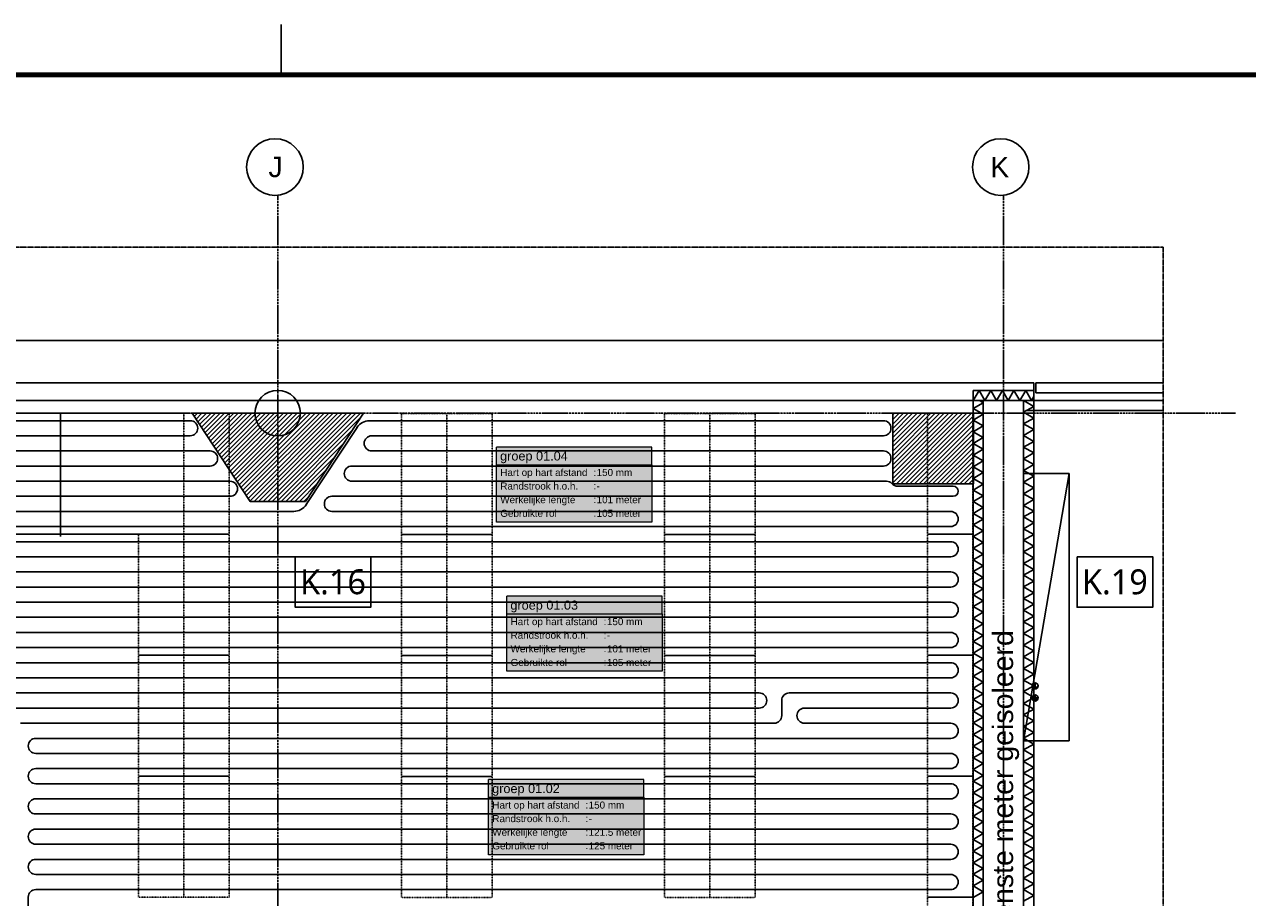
# Model space of a CAD drawing. Header units: millimetres. Extents: x 0 to 29700, y 0 to 21000.
# Tile 18 of 24: x 6154 to 18287, y 12342 to 21000. Entities that reach past the tile are written whole.
import ezdxf
from ezdxf.enums import TextEntityAlignment as Align

# ---------------------------------------------------------------- set-up
doc = ezdxf.new("R2010")
doc.units = ezdxf.units.MM
doc.header["$LTSCALE"] = 50
for name, pattern in [('2322107', [2000, 1000, 1000]), ('CENTER', [2, 1.25, -0.25, 0.25, -0.25]), ('W448-TO.PLGR.-1.01$0$STYLE_01', [0.083328, 0.041656, -0.041672]), ('W448-TO.PLGR.-1.01$0$STYLE_06', [0.208328, 0.125, -0.041656, 0.013886, -0.027786]), ('W448-TO.PLGR.-1.01$0$STYLE_12', [0.590551, 0.393701, -0.07874, 0.03937, -0.07874])]:
    doc.linetypes.add(name, pattern=pattern)
for name, color, linetype in [('3', 7, 'Continuous'), ('BOUWKUNDIG', 8, 'Continuous'), ('groep 01.02', 5, 'Continuous'), ('groep 01.03', 1, 'Continuous'), ('groep 01.04', 94, 'Continuous'), ('GT', 7, 'Continuous'), ('Kader_WTH', 7, 'Continuous'), ('STRAMIEN', 1, 'CENTER'), ('WTH_SPARINGEN', 6, 'Continuous')]:
    doc.layers.add(name, color=color, linetype=linetype)
doc.layers.add('RU_Hatch', color=7, linetype='Continuous', true_color=0xe00000)
doc.layers.add('RU_Outline', color=7, linetype='Continuous', lineweight=15, true_color=0x000000)
doc.styles.add('style2', font='ARIAL.TTF', dxfattribs={"height": 16})
doc.styles.add('W448-TO.PLGR.-1.01$0$Arial', font='ARIAL.TTF')
doc.styles.add('W448-TO.PLGR.-1.01$0$Segoe UI', font='SEGOEUI.TTF')

# ---------------------------------------------------------------- blocks, each defined once
blk = doc.blocks.new('W448-TO.PLGR.-1.01$0$Kast1200x450')
at = {"layer": 'BOUWKUNDIG', "linetype": 'W448-TO.PLGR.-1.01$0$STYLE_01', "lineweight": -3}
blk.add_lwpolyline([(0, 0), (1200, 0), (1200, -450), (0, -450)], close=True, dxfattribs=at)
blk.add_lwpolyline([(0, 0), (1200, 0), (1200, -450), (0, -450)], close=True, dxfattribs=at)
blk = doc.blocks.new('WTHBWK')
at = {"layer": 'BOUWKUNDIG', "linetype": 'Continuous', "lineweight": -3}
blk.add_line((15191, 10822), (1591, 10822), dxfattribs=at)
at = {"layer": 'BOUWKUNDIG', "lineweight": -3}
for p, q in [((13907, 10402), (1591, 10402)), ((13365, 10327), (13307, 10227)), ((13307, 10327), (13907, 10327)), ((13307, 3277), (13307, 10327)), ((13365, 10327), (13423, 10227)), ((13480, 10327), (13423, 10227)), ((13480, 10327), (13538, 10227)), ((13596, 10327), (13538, 10227)), ((13596, 10327), (13654, 10227)), ((13711, 10327), (13654, 10227)), ((13711, 10327), (13769, 10227)), ((13827, 10327), (13769, 10227)), ((13827, 10327), (13885, 10227)), ((13907, 10402), (13907, 10127)), ((13907, 10327), (13907, 3277)), ((13927, 10402), (15191, 10402)), ((13927, 10402), (13927, 10302)), ((13407, 10227), (3032, 10227)), ((13307, 10148), (13407, 10205)), ((13371, 10227), (13407, 10205)), ((13407, 3377), (13407, 10227)), ((13807, 10227), (13407, 10227)), ((15191, 10227), (13788, 10227)), ((13790, 10227), (13907, 10227)), ((13807, 3377), (13807, 10227)), ((13907, 10169), (13807, 10227)), ((13907, 10266), (13885, 10227)), ((13927, 10302), (15191, 10302)), ((5477, 10102), (3027, 10102)), ((4252, 10102), (4252, 8877)), ((13307, 10148), (13407, 10090)), ((13307, 10032), (13407, 10090)), ((13907, 10169), (13807, 10111)), ((13907, 10053), (13807, 10111)), ((13829, 10127), (13907, 10127)), ((13907, 10127), (15191, 10127)), ((13307, 10032), (13407, 9975)), ((13307, 9917), (13407, 9975)), ((13907, 10053), (13807, 9996)), ((13907, 9938), (13807, 9996)), ((13307, 9917), (13407, 9859)), ((13307, 9801), (13407, 9859)), ((13907, 9938), (13807, 9880)), ((13907, 9822), (13807, 9880)), ((13307, 9801), (13407, 9744)), ((13307, 9686), (13407, 9744)), ((13907, 9822), (13807, 9765)), ((13907, 9707), (13807, 9765)), ((13907, 9707), (13807, 9649)), ((13307, 9686), (13407, 9628)), ((13307, 9570), (13407, 9628)), ((13907, 9592), (13807, 9649)), ((13907, 9592), (13807, 9534)), ((13307, 9570), (13407, 9513)), ((13307, 9455), (13407, 9513)), ((13907, 9476), (13807, 9534)), ((13807, 6852), (14257, 9502)), ((13807, 9502), (14257, 9502)), ((13807, 6852), (14257, 9502)), ((13807, 6852), (13807, 9502)), ((13807, 9502), (14257, 9502)), ((13907, 9476), (13807, 9418)), ((14257, 9502), (14257, 6852)), ((14257, 9502), (14257, 6852)), ((13307, 9455), (13407, 9397)), ((13307, 9339), (13407, 9397)), ((13907, 9361), (13807, 9418)), ((13907, 9361), (13807, 9303)), ((13307, 9339), (13407, 9282)), ((13307, 9224), (13407, 9282)), ((13307, 9224), (13407, 9166)), ((13907, 9245), (13807, 9303)), ((13907, 9245), (13807, 9187)), ((13307, 9108), (13407, 9166)), ((13307, 9108), (13407, 9051)), ((13907, 9130), (13807, 9187)), ((13907, 9130), (13807, 9072)), ((13307, 8993), (13407, 9051)), ((13307, 8993), (13407, 8935)), ((13907, 9014), (13807, 9072)), ((13907, 9014), (13807, 8956)), ((5477, 8902), (3027, 8902)), ((13307, 8877), (13407, 8935)), ((13307, 8877), (13407, 8820)), ((13907, 8899), (13807, 8956)), ((13907, 8899), (13807, 8841)), ((13307, 8762), (13407, 8820)), ((13307, 8762), (13407, 8704)), ((13907, 8783), (13807, 8841)), ((13907, 8783), (13807, 8725)), ((13307, 8646), (13407, 8704)), ((13307, 8646), (13407, 8589)), ((13907, 8668), (13807, 8725)), ((13907, 8668), (13807, 8610)), ((13307, 8531), (13407, 8589)), ((13307, 8531), (13407, 8473)), ((13907, 8552), (13807, 8610)), ((13907, 8552), (13807, 8494)), ((13907, 8437), (13807, 8494)), ((13307, 8416), (13407, 8473)), ((13307, 8416), (13407, 8358)), ((13907, 8437), (13807, 8379)), ((13907, 8321), (13807, 8379)), ((13307, 8300), (13407, 8358)), ((13307, 8300), (13407, 8242)), ((13907, 8321), (13807, 8264)), ((13907, 8206), (13807, 8264)), ((13307, 8185), (13407, 8242)), ((13307, 8185), (13407, 8127)), ((13907, 8206), (13807, 8148)), ((13907, 8090), (13807, 8148)), ((13307, 8069), (13407, 8127)), ((13307, 8069), (13407, 8011)), ((13307, 7954), (13407, 8011)), ((13907, 8090), (13807, 8033)), ((13907, 7975), (13807, 8033)), ((13307, 7954), (13407, 7896)), ((13307, 7838), (13407, 7896)), ((13907, 7975), (13807, 7917)), ((13907, 7859), (13807, 7917)), ((13307, 7838), (13407, 7780)), ((13307, 7723), (13407, 7780)), ((13907, 7859), (13807, 7802)), ((13907, 7744), (13807, 7802)), ((13307, 7723), (13407, 7665)), ((13307, 7607), (13407, 7665)), ((13907, 7744), (13807, 7686)), ((13907, 7628), (13807, 7686)), ((13307, 7607), (13407, 7549)), ((13307, 7492), (13407, 7549)), ((13907, 7628), (13807, 7571)), ((13907, 7513), (13807, 7571)), ((13307, 7492), (13407, 7434)), ((13307, 7376), (13407, 7434)), ((13907, 7513), (13807, 7455)), ((13907, 7397), (13807, 7455)), ((13307, 7376), (13407, 7318)), ((13307, 7261), (13407, 7318)), ((13907, 7397), (13807, 7340)), ((13907, 7282), (13807, 7340)), ((13907, 7282), (13807, 7224)), ((13307, 7261), (13407, 7203)), ((13307, 7145), (13407, 7203)), ((13907, 7166), (13807, 7224)), ((13907, 7166), (13807, 7109)), ((13307, 7145), (13407, 7088)), ((13307, 7030), (13407, 7088)), ((13907, 7051), (13807, 7109)), ((13907, 7051), (13807, 6993)), ((13307, 7030), (13407, 6972)), ((13307, 6914), (13407, 6972)), ((13907, 6935), (13807, 6993)), ((13907, 6935), (13807, 6878)), ((13307, 6914), (13407, 6857)), ((13307, 6799), (13407, 6857)), ((13307, 6799), (13407, 6741)), ((13907, 6820), (13807, 6878)), ((14257, 6852), (13807, 6852)), ((14257, 6852), (13807, 6852)), ((13907, 6820), (13807, 6762)), ((13307, 6683), (13407, 6741)), ((13307, 6683), (13407, 6626)), ((13907, 6705), (13807, 6762)), ((13907, 6705), (13807, 6647)), ((13307, 6568), (13407, 6626)), ((13307, 6568), (13407, 6510)), ((13907, 6589), (13807, 6647)), ((13907, 6589), (13807, 6531)), ((13307, 6452), (13407, 6510)), ((13307, 6452), (13407, 6395)), ((13907, 6474), (13807, 6531)), ((13907, 6474), (13807, 6416)), ((13307, 6337), (13407, 6395)), ((13307, 6337), (13407, 6279)), ((13907, 6358), (13807, 6416)), ((13907, 6358), (13807, 6300)), ((13307, 6221), (13407, 6279)), ((13307, 6221), (13407, 6164)), ((13907, 6243), (13807, 6300)), ((13907, 6243), (13807, 6185)), ((13307, 6106), (13407, 6164)), ((13307, 6106), (13407, 6048)), ((13907, 6127), (13807, 6185)), ((13907, 6127), (13807, 6069)), ((13907, 6012), (13807, 6069)), ((13307, 5990), (13407, 6048)), ((13307, 5990), (13407, 5933)), ((13907, 6012), (13807, 5954)), ((13907, 5896), (13807, 5954)), ((13307, 5875), (13407, 5933)), ((13307, 5875), (13407, 5817)), ((13907, 5896), (13807, 5838)), ((13907, 5781), (13807, 5838)), ((13307, 5759), (13407, 5817)), ((13307, 5759), (13407, 5702)), ((13907, 5781), (13807, 5723)), ((13907, 5665), (13807, 5723)), ((13307, 5644), (13407, 5702)), ((13307, 5644), (13407, 5586)), ((13307, 5529), (13407, 5586)), ((13907, 5665), (13807, 5607)), ((13907, 5550), (13807, 5607)), ((13307, 5529), (13407, 5471)), ((13307, 5413), (13407, 5471)), ((13907, 5550), (13807, 5492)), ((13907, 5434), (13807, 5492)), ((13307, 5413), (13407, 5355)), ((13307, 5298), (13407, 5355)), ((13907, 5434), (13807, 5377)), ((13907, 5319), (13807, 5377)), ((13907, 5319), (13807, 5261))]:
    blk.add_line(p, q, dxfattribs=at)
at = {"layer": 'BOUWKUNDIG', "linetype": 'CENTER', "lineweight": -3}
for p, q in [((13921, 7361), (13921, 7432)), ((13886, 7397), (13911, 7397)), ((13921, 7241), (13921, 7312)), ((13886, 7277), (13956, 7277))]:
    blk.add_line(p, q, dxfattribs=at)
at = {"layer": 'BOUWKUNDIG', "linetype": 'W448-TO.PLGR.-1.01$0$STYLE_06', "lineweight": -3}
blk.add_lwpolyline([(1591, 11748), (15191, 11748), (15191, 1812), (1591, 1812)], close=True, dxfattribs=at)
at = {"layer": 'BOUWKUNDIG', "linetype": 'W448-TO.PLGR.-1.01$0$STYLE_01', "lineweight": -3}
for points in [[(13302, 10102), (13302, 8902), (12852, 8902), (12852, 10102)], [(13302, 10102), (13302, 8902), (12852, 8902), (12852, 10102)], [(13302, 10102), (13302, 8902), (12852, 8902), (12852, 10102)], [(13302, 10102), (13302, 8902), (12852, 8902), (12852, 10102)], [(5477, 8902), (5477, 7702), (5027, 7702), (5027, 8902)], [(5477, 8902), (5477, 7702), (5027, 7702), (5027, 8902)], [(13302, 8902), (13302, 7702), (12852, 7702), (12852, 8902)], [(13302, 8902), (13302, 7702), (12852, 7702), (12852, 8902)], [(13302, 8902), (13302, 7702), (12852, 7702), (12852, 8902)], [(13302, 8902), (13302, 7702), (12852, 7702), (12852, 8902)], [(5477, 7702), (5477, 6502), (5027, 6502), (5027, 7702)], [(5477, 7702), (5477, 6502), (5027, 6502), (5027, 7702)], [(13302, 7702), (13302, 6502), (12852, 6502), (12852, 7702)], [(13302, 7702), (13302, 6502), (12852, 6502), (12852, 7702)], [(13302, 7702), (13302, 6502), (12852, 6502), (12852, 7702)], [(13302, 7702), (13302, 6502), (12852, 6502), (12852, 7702)], [(5477, 6502), (5477, 5302), (5027, 5302), (5027, 6502)], [(5477, 6502), (5477, 5302), (5027, 5302), (5027, 6502)], [(13302, 6502), (13302, 5302), (12852, 5302), (12852, 6502)], [(13302, 6502), (13302, 5302), (12852, 5302), (12852, 6502)], [(13302, 6502), (13302, 5302), (12852, 5302), (12852, 6502)], [(13302, 6502), (13302, 5302), (12852, 5302), (12852, 6502)], [(13302, 5302), (13302, 4102), (12852, 4102), (12852, 5302)], [(13302, 5302), (13302, 4102), (12852, 4102), (12852, 5302)], [(13302, 5302), (13302, 4102), (12852, 4102), (12852, 5302)], [(13302, 5302), (13302, 4102), (12852, 4102), (12852, 5302)]]:
    blk.add_lwpolyline(points, close=True, dxfattribs=at)
at = {"layer": 'BOUWKUNDIG', "lineweight": -3}
for points in [[(6581, 8677), (7331, 8677), (7331, 8177), (6581, 8177)], [(14337, 8677), (15087, 8677), (15087, 8177), (14337, 8177)]]:
    blk.add_lwpolyline(points, close=True, dxfattribs=at)
for points in [[(13891, 7397, -1), (13921, 7397, 1), (13951, 7397, 1)], [(13891, 7277, -1), (13921, 7277, 1), (13951, 7277, 1)]]:
    blk.add_lwpolyline(points, format="xyb", dxfattribs=at)
for centre, radius in [((6407, 10102), 225), ((13921, 7397), 30.2), ((13921, 7277), 30.2)]:
    blk.add_circle(centre, radius, dxfattribs=at)
at = {"layer": 'STRAMIEN', "linetype": 'W448-TO.PLGR.-1.01$0$STYLE_12', "lineweight": -3}
for p, q in [((6407, 12264), (6407, 722)), ((13607, 12264), (13607, 722)), ((764, 10102), (15910, 10102))]:
    blk.add_line(p, q, dxfattribs=at)
at = {"layer": 'STRAMIEN', "lineweight": -3}
for points in [[(6099, 12542, 0), (6105, 12487, 0), (6121, 12434, 0), (6147, 12386, 0), (6182, 12343, 0), (6224, 12309, 0), (6273, 12283, 0), (6325, 12267, 0), (6380, 12261, 0), (6435, 12267, 0), (6487, 12283, 0), (6536, 12309, 0), (6578, 12343, 0), (6613, 12386, 0), (6639, 12434, 0), (6655, 12487, 0), (6660, 12542, 0), (6655, 12597, 0), (6639, 12649, 0), (6613, 12698, 0), (6578, 12740, 0), (6536, 12775, 0), (6487, 12801, 0), (6435, 12817, 0), (6380, 12822, 0), (6325, 12817, 0), (6273, 12801, 0), (6224, 12775, 0), (6182, 12740, 0), (6147, 12698, 0), (6121, 12649, 0), (6105, 12597, 0), (6099, 12542, 0)], [(13299, 12542, 0), (13305, 12487, 0), (13321, 12434, 0), (13347, 12386, 0), (13382, 12343, 0), (13424, 12309, 0), (13473, 12283, 0), (13525, 12267, 0), (13580, 12261, 0), (13635, 12267, 0), (13687, 12283, 0), (13736, 12309, 0), (13778, 12343, 0), (13813, 12386, 0), (13839, 12434, 0), (13855, 12487, 0), (13860, 12542, 0), (13855, 12597, 0), (13839, 12649, 0), (13813, 12698, 0), (13778, 12740, 0), (13736, 12775, 0), (13687, 12801, 0), (13635, 12817, 0), (13580, 12822, 0), (13525, 12817, 0), (13473, 12801, 0), (13424, 12775, 0), (13382, 12740, 0), (13347, 12698, 0), (13321, 12649, 0), (13305, 12597, 0), (13299, 12542, 0)]]:
    blk.add_polyline3d(points, dxfattribs=at)
at = {"layer": 'BOUWKUNDIG', "lineweight": -3, "xscale": -1, "rotation": 90}
for p in [(5477, 10102), (8085, 10098), (10694, 10098), (5477, 8902), (8085, 8898), (10694, 8898), (5477, 7702), (8085, 7698), (10694, 7698), (5477, 6502), (8085, 6498), (10694, 6498)]:
    blk.add_blockref('W448-TO.PLGR.-1.01$0$Kast1200x450', p, dxfattribs=at)
at = {"layer": 'BOUWKUNDIG', "lineweight": -3, "rotation": 270}
for p in [(8085, 10098), (10694, 10098), (8085, 8898), (10694, 8898), (8085, 7698), (10694, 7698), (8085, 6498), (10694, 6498)]:
    blk.add_blockref('W448-TO.PLGR.-1.01$0$Kast1200x450', p, dxfattribs=at)
at = {"layer": '3', "linetype": 'Continuous', "lineweight": -3, "style": 'W448-TO.PLGR.-1.01$0$Arial'}
blk.add_text('bovenste meter geisoleerd', height=202.11, rotation=90, dxfattribs=at).set_placement((13702, 4622))
at = {"layer": '3', "lineweight": -3, "char_height": 247.13, "attachment_point": 5, "line_spacing_factor": 1.143727, "style": 'W448-TO.PLGR.-1.01$0$Segoe UI'}
for s, insert in [('{\\C7;\\lK.16}', (6956, 8427)), ('{\\C7;\\lK.19}', (14712, 8427))]:
    blk.add_mtext(s, dxfattribs=dict(at, insert=insert))
at = {"layer": 'STRAMIEN', "linetype": 'Continuous', "lineweight": -3, "style": 'W448-TO.PLGR.-1.01$0$Arial'}
for s, p in [('J', (6315, 12442)), ('K', (13475, 12441))]:
    blk.add_text(s, height=202, dxfattribs=at).set_placement(p)
blk = doc.blocks.new('a2')
at = {"layer": 'Kader_WTH', "lineweight": -3}
blk.add_line((174, 410), (174, 420), dxfattribs=at)
at = {"layer": 'Kader_WTH', "lineweight": -3, "const_width": 1}
blk.add_lwpolyline([(584, 9.99), (584, 410), (10, 410), (10, 9.99)], close=True, dxfattribs=at)
blk = doc.blocks.new('GROEP_BLOK')
at = {"layer": 'RU_Hatch', "true_color": 0x6e6e6e}
h = blk.add_hatch(color=8, dxfattribs=at)
h.dxf.hatch_style = 1
h.paths.add_polyline_path([(154, 74.5), (-154, 74.5), (-154, 39.5), (154, 39.5)])
at = {"layer": 'RU_Hatch', "true_color": 0xfafafa}
h = blk.add_hatch(color=7, dxfattribs=at)
h.dxf.hatch_style = 1
h.paths.add_polyline_path([(154, 39.5), (-154, 39.5), (-154, -74.5), (154, -74.5)])
at = {"layer": 'RU_Outline', "color": 18, "true_color": 0x000000}
for p, q in [((154, 74.5), (-154, 74.5)), ((-154, 39.5), (-154, 74.5)), ((154, 39.5), (154, 74.5)), ((-154, 39.5), (154, 39.5)), ((-154, -74.5), (-154, 39.5)), ((154, 39.5), (154, -74.5)), ((154, -74.5), (-154, -74.5))]:
    blk.add_line(p, q, dxfattribs=at)
at = {"layer": 'RU_Outline', "color": 18, "true_color": 0x000000, "insert": (38.1, 31.2), "char_height": 14, "attachment_point": 1, "line_spacing_factor": 1.15, "style": 'style2'}
blk.add_mtext_dynamic_manual_height_columns(':\\P:\\P:\\P:', width=73.956, gutter_width=80, heights=[0], dxfattribs=at)
at = {"layer": 'RU_Outline', "color": 175, "true_color": 0x353dac, "style": 'style2', "flags": 1}
for tag, p in [('UNITNUMMER', (-78.9, 83.6)), ('LEIDINGSOORT', (-71.7, -286.4)), ('WERKLENGTE', (-74.5, -336.2)), ('RINGLEIDING', (-81, -361.7)), ('FLEXFIX', (-105.7, -381.6)), ('FLEXFIX_RETOUR', (-59.4, -426.5)), ('FLEXFIX_AANVOER', (-52.5, -404.3)), ('AANTAL_SLINGERS_FLEXFIX', (-10, -449.9)), ('BREEDTE_FLEXFIX', (-55.8, -473.3)), ('MATNUMMER_FLEXFIX', (-38.6, -496.2)), ('SL_AANVOER', (-80.7, -522.6)), ('SL_RETOUR', (-88, -544.1))]:
    blk.add_attdef(tag, text='', height=14, dxfattribs=at).set_placement(p, align=Align.CENTER)
at = {"layer": 'RU_Outline', "color": 7, "true_color": 0xffffff, "style": 'style2'}
blk.add_attdef('GR_NR', (-146.9, 47.8), '', height=18, dxfattribs=at)
blk.add_attdef('WANDVERWARMING', text='', height=12, dxfattribs=at).set_placement((149.3, 47.4), align=Align.RIGHT)
at = {"layer": 'RU_Outline', "color": 18, "true_color": 0x000000, "style": 'style2'}
for tag, p in [('VAR_1', (-146.5, 17.1)), ('VAR_4', (-146.5, -9.8)), ('VAR_2', (-146.5, -36.9)), ('VAR_3', (-146.5, -63.9))]:
    blk.add_attdef(tag, p, '', height=14, dxfattribs=at)
at = {"layer": 'RU_Outline', "color": 175, "true_color": 0x353dac, "style": 'style2'}
for tag, p in [('VAR_5', (44.6, 17.1)), ('VAR_8', (44.6, -9.8)), ('VAR_6', (44.6, -36.9)), ('VAR_7', (44.6, -63.9))]:
    blk.add_attdef(tag, p, '', height=14, dxfattribs=at)
at = {"layer": 'RU_Outline', "color": 175, "true_color": 0x353dac, "style": 'style2', "flags": 1}
for tag, p in [('RUIMTENAAM', (-144.1, -105.9)), ('RUIMTE_TEMPERATUUR', (-144.1, -132.9)), ('RUIMTE_TRANSMISSIE', (-144.1, -159.9)), ('VLOERAFWERKING', (-144.1, -186.9)), ('LENGTE_AANVOER_RETOUR', (-144.1, -213)), ('LENGTE_STROOK', (-144.1, -240)), ('REGELING', (-145.7, -261.6)), ('MASTER_POSITION', (-147.4, -569.8)), ('TUBE_RESISTANCE', (-147.4, -595.9)), ('MAX_PRESSURE', (-147, -621.2)), ('CALCULEER_TRANSMISSIE', (-148.2, -647.9))]:
    blk.add_attdef(tag, p, '', height=14, dxfattribs=at)
at = {"layer": 'RU_Outline', "color": 175, "true_color": 0x353dac, "style": 'style2'}
blk.add_attdef('WANDHOOGTE', text='', height=14, dxfattribs=at).set_placement((-73, -310.8), align=Align.CENTER)

msp = doc.modelspace()

# ---------------------------------------------------------------- hatches: boundary and pattern name
at = {"layer": 'WTH_SPARINGEN'}
h = msp.add_hatch(dxfattribs=at)
h.set_pattern_fill('ANSI31', color=256, scale=10)
h.set_pattern_definition([(45, (20000, 0), (-22.45064, 22.45064), [])])
h.paths.add_polyline_path([(8942, 16271), (9517, 17146), (7817, 17146), (8392, 16271)])
h.paths.add_polyline_path([(15567, 16446), (15567, 17146), (14767, 17146), (14767, 16446)])
h.paths.add_polyline_path([(15567, 10546), (15567, 11246), (14767, 11246), (14767, 10546)])
h.paths.add_polyline_path([(7817, 10546), (9517, 10546), (8942, 11421), (8392, 11421)])

# ---------------------------------------------------------------- linework, layer by layer
at = {"layer": 'groep 01.02', "lineweight": -3}
for p, q in [((13741, 14371), (15342, 14371)), ((13892, 14221), (15342, 14221)), ((6116, 14071), (13592, 14071)), ((13892, 14071), (15342, 14071)), ((6267, 13921), (15342, 13921)), ((6267, 13771), (15342, 13771)), ((6267, 13621), (15342, 13621)), ((6267, 13471), (15342, 13471)), ((6267, 13321), (15342, 13321)), ((6267, 13171), (15342, 13171)), ((6267, 13021), (15342, 13021)), ((6267, 12871), (15342, 12871)), ((6267, 12721), (15342, 12721)), ((6267, 12571), (15342, 12571)), ((6266, 12421), (15342, 12421)), ((6192, 10899), (6192, 12346))]:
    msp.add_line(p, q, dxfattribs=at)
at = {"layer": 'groep 01.02'}
msp.add_line((13667, 14296), (13667, 14146), dxfattribs=at)
at = {"layer": 'groep 01.02', "lineweight": -3}
for centre, radius, start, end in [((13741, 14296), 74.9, 90, 180), ((15342, 14296), 75, 270, 90), ((13892, 14146), 75, 90, 270), ((13592, 14146), 74.9, 270, 0), ((15342, 13996), 75, 270, 90), ((6267, 13846), 75, 90, 270), ((15342, 13696), 75, 270, 90), ((6267, 13546), 75, 90, 270), ((15342, 13396), 75, 270, 90), ((6267, 13246), 75, 90, 270), ((15342, 13096), 75, 270, 90), ((6267, 12946), 75, 90, 270), ((15342, 12796), 75, 270, 90), ((6267, 12646), 75, 90, 270), ((15342, 12496), 75, 270, 90), ((6266, 12346), 74.9, 90, 180)]:
    msp.add_arc(centre, radius, start, end, dxfattribs=at)
at = {"layer": 'groep 01.03', "lineweight": -3}
for p, q in [((5816, 15571), (15342, 15571)), ((5967, 15421), (15342, 15421)), ((5967, 15271), (15342, 15271)), ((5967, 15121), (15342, 15121)), ((5967, 14971), (15342, 14971)), ((5967, 14821), (15342, 14821)), ((5967, 14671), (15342, 14671)), ((5967, 14521), (15342, 14521)), ((5967, 14371), (13442, 14371)), ((5966, 14221), (13442, 14221))]:
    msp.add_line(p, q, dxfattribs=at)
for centre, start, end in [((15342, 15496), 269.9999, 89.9999), ((15342, 15196), 270, 90), ((15342, 14896), 270, 90), ((15342, 14596), 270, 90), ((13442, 14296), 270, 90)]:
    msp.add_arc(centre, 75, start, end, dxfattribs=at)
at = {"layer": 'groep 01.04', "lineweight": -3}
for p, q in [((5667, 17071), (7798, 17071)), ((9578, 17071), (14675, 17071)), ((5667, 16921), (7798, 16921)), ((9599, 16921), (14675, 16921)), ((5667, 16771), (7995, 16771)), ((9599, 16771), (14675, 16771)), ((5667, 16621), (7995, 16621)), ((9402, 16621), (14675, 16621)), ((5667, 16471), (8193, 16471)), ((9402, 16471), (14705, 16471)), ((14816, 16421), (15367, 16421)), ((5667, 16321), (8193, 16321)), ((9204, 16321), (15367, 16321)), ((5667, 16171), (8825, 16171)), ((9204, 16171), (15342, 16171)), ((5667, 16021), (15342, 16021)), ((5667, 15871), (15342, 15871)), ((5666, 15721), (15342, 15721))]:
    msp.add_line(p, q, dxfattribs=at)
at = {"layer": 'groep 01.04'}
msp.add_line((8950, 16239), (9453, 17004), dxfattribs=at)
at = {"layer": 'groep 01.04', "lineweight": -3}
for centre, radius, start, end in [((7798, 16996), 75, 270, 90), ((9578, 16921), 150, 90, 146.6894), ((14675, 16996), 75, 270, 90), ((9599, 16846), 75, 90, 270), ((7995, 16696), 75, 270, 90), ((14675, 16696), 75, 270, 90), ((9402, 16546), 75, 90, 270), ((8193, 16396), 75, 270, 90), ((14705, 16396), 74.9, 41.7761, 90), ((14816, 16496), 74.9, 221.7761, 270), ((15367, 16371), 50, 270, 90), ((9204, 16246), 75, 90, 270), ((8825, 16321), 150, 270, 326.6894), ((15342, 16096), 75, 270, 90), ((15342, 15796), 75, 270, 90)]:
    msp.add_arc(centre, radius, start, end, dxfattribs=at)
at = {"layer": 'WTH_SPARINGEN'}
msp.add_line((7817, 17146), (9517, 17146), dxfattribs=at)
for points in [[(7817, 17146), (8392, 16271), (8942, 16271), (9517, 17146)], [(15567, 17146), (14767, 17146), (14767, 16446), (15567, 16446)]]:
    msp.add_lwpolyline(points, close=True, dxfattribs=at)

# ---------------------------------------------------------------- block references
at = {"layer": 'BOUWKUNDIG', "linetype": '2322107', "lineweight": -3}
msp.add_blockref('WTHBWK', (2259, 7044), dxfattribs=at)
at = {"layer": 'GT', "xscale": 5, "yscale": 5}
for p, values in [((11607, 16437), {'GR_NR': 'groep 01.04', 'VAR_5': '150 mm', 'VAR_6': '101 meter', 'VAR_7': '105 meter', 'VAR_8': '-', 'VAR_1': 'Hart op hart afstand', 'VAR_2': 'Werkelijke lengte', 'VAR_3': 'Gebruikte rol', 'VAR_4': 'Randstrook h.o.h.'}), ((11709, 14958), {'GR_NR': 'groep 01.03', 'VAR_5': '150 mm', 'VAR_6': '101 meter', 'VAR_7': '105 meter', 'VAR_8': '-', 'VAR_1': 'Hart op hart afstand', 'VAR_2': 'Werkelijke lengte', 'VAR_3': 'Gebruikte rol', 'VAR_4': 'Randstrook h.o.h.'}), ((11528, 13139), {'GR_NR': 'groep 01.02', 'VAR_5': '150 mm', 'VAR_6': '121.5 meter', 'VAR_7': '125 meter', 'VAR_8': '-', 'VAR_1': 'Hart op hart afstand', 'VAR_2': 'Werkelijke lengte', 'VAR_3': 'Gebruikte rol', 'VAR_4': 'Randstrook h.o.h.'})]:
    msp.add_blockref('GROEP_BLOK', p, dxfattribs=at).add_auto_attribs(values)
at = {"layer": 'Kader_WTH', "linetype": '2322107', "lineweight": -3, "xscale": 50, "yscale": 50, "zscale": 50}
msp.add_blockref('a2', (0, 0), dxfattribs=at)

doc.saveas('drawing.dxf')
